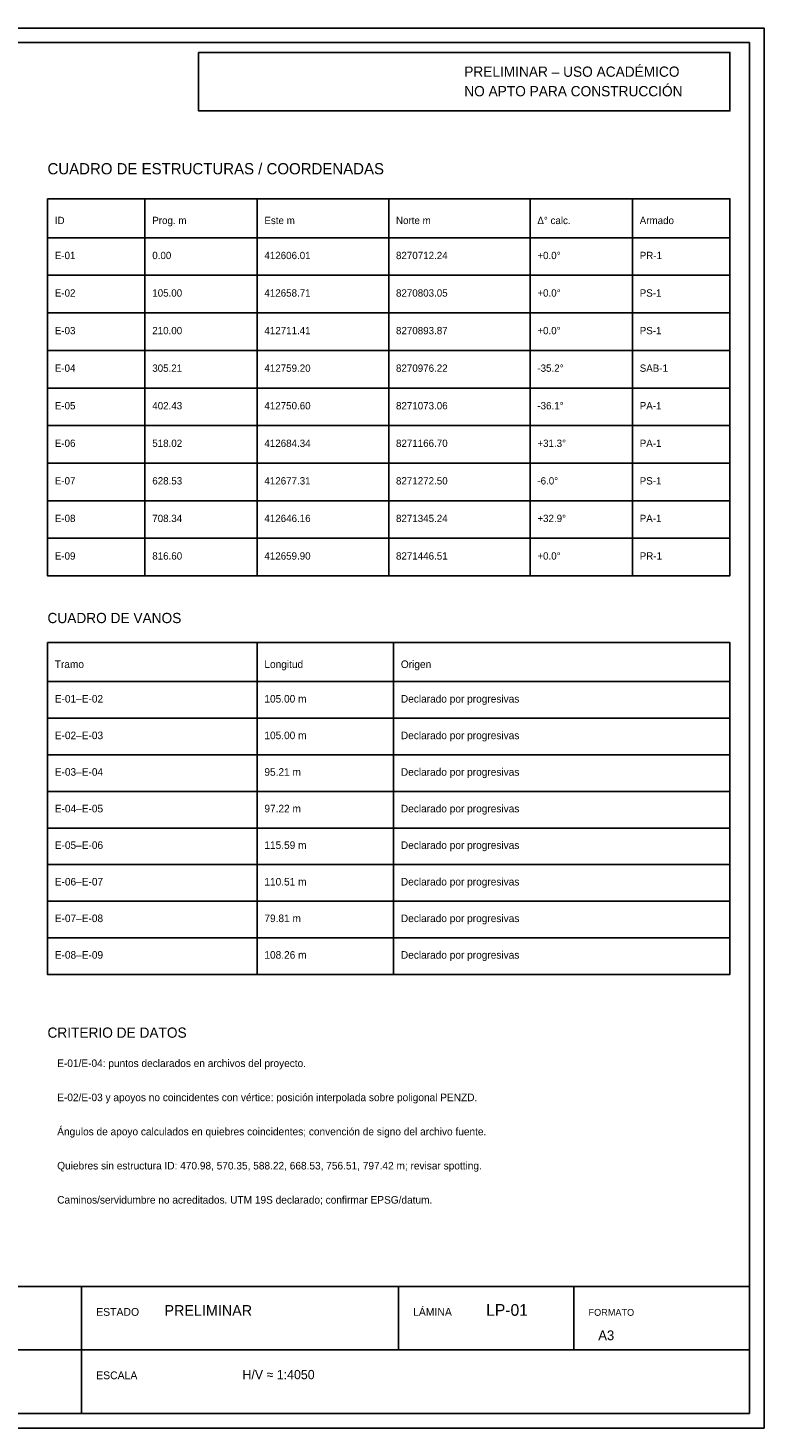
# Paper-space layout 'A3_PRELIMINAR' of a CAD drawing. Header units: metres. Extents: x 5 to 415, y 5 to 292.
# Tile 2 of 2: x 264 to 415, y 5 to 292. Entities that reach past the tile are written whole.
import ezdxf

# ---------------------------------------------------------------- set-up
doc = ezdxf.new("R2010")
doc.units = ezdxf.units.M
for name, color, linetype, lineweight, true_color in [('SHEET', 7, 'Continuous', 25, 0x172554), ('SHEET_PENDING', 7, 'Continuous', 25, 0xb91c1c), ('SHEET_TABLE', 7, 'Continuous', 25, 0x334155), ('SHEET_TEXT', 7, 'Continuous', 25, 0x172554)]:
    doc.layers.add(name, color=color, linetype=linetype, lineweight=lineweight, true_color=true_color)

psp = doc.layouts.new('A3_PRELIMINAR')

# ---------------------------------------------------------------- linework, layer by layer
at = {"layer": 'SHEET'}
for p, q in [((275, 34), (275, 8)), ((340, 34), (340, 21)), ((376, 34), (376, 21)), ((8, 21), (412, 21))]:
    psp.add_line(p, q, dxfattribs=at)
for points in [[(5, 292), (415, 292), (415, 5), (5, 5)], [(8, 289), (412, 289), (412, 8), (8, 8)], [(8, 34), (412, 34), (412, 8), (8, 8)]]:
    psp.add_lwpolyline(points, close=True, dxfattribs=at)
at = {"layer": 'SHEET_PENDING'}
psp.add_lwpolyline([(299, 287), (408, 287), (408, 275), (299, 275)], close=True, dxfattribs=at)
at = {"layer": 'SHEET_TABLE'}
for p, q in [((288, 257), (288, 179.7)), ((311, 257), (311, 179.7)), ((338, 257), (338, 179.7)), ((367, 257), (367, 179.7)), ((388, 257), (388, 179.7)), ((268, 241.3), (408, 241.3)), ((268, 233.6), (408, 233.6)), ((268, 225.9), (408, 225.9)), ((268, 218.2), (408, 218.2)), ((268, 210.5), (408, 210.5)), ((268, 202.8), (408, 202.8)), ((268, 195.1), (408, 195.1)), ((268, 187.4), (408, 187.4)), ((268, 179.7), (408, 179.7)), ((311, 166), (311, 98)), ((339, 166), (339, 98)), ((268, 150.5), (408, 150.5)), ((268, 143), (408, 143)), ((268, 135.5), (408, 135.5)), ((268, 128), (408, 128)), ((268, 120.5), (408, 120.5)), ((268, 113), (408, 113)), ((268, 105.5), (408, 105.5)), ((268, 98), (408, 98))]:
    psp.add_line(p, q, dxfattribs=at)
for points in [[(268, 257), (408, 257), (408, 179.7), (268, 179.7)], [(268, 257), (408, 257), (408, 249), (268, 249)], [(268, 166), (408, 166), (408, 98), (268, 98)], [(268, 166), (408, 166), (408, 158), (268, 158)]]:
    psp.add_lwpolyline(points, close=True, dxfattribs=at)

# ---------------------------------------------------------------- texts
at = {"layer": 'SHEET_PENDING'}
for s, height, p in [('PRELIMINAR – USO ACADÉMICO', 2.1, (353.5, 282)), ('NO APTO PARA CONSTRUCCIÓN', 2.1, (353.5, 278)), ('PRELIMINAR', 2.2, (292, 28))]:
    psp.add_text(s, height=height, dxfattribs=at).set_placement(p)
at = {"layer": 'SHEET_TEXT'}
for s, height, p in [('CUADRO DE ESTRUCTURAS / COORDENADAS', 2.3, (268, 262)), ('ID', 1.5, (269.5, 251.8)), ('Prog. m', 1.5, (289.5, 251.8)), ('Este m', 1.5, (312.5, 251.8)), ('Norte m', 1.5, (339.5, 251.8)), ('Δ° calc.', 1.5, (368.5, 251.8)), ('Armado', 1.5, (389.5, 251.8)), ('E-01', 1.5, (269.5, 244.62)), ('0.00', 1.5, (289.5, 244.62)), ('412606.01', 1.5, (312.5, 244.62)), ('8270712.24', 1.5, (339.5, 244.62)), ('+0.0°', 1.5, (368.5, 244.62)), ('PR-1', 1.5, (389.5, 244.62)), ('E-02', 1.5, (269.5, 236.93)), ('105.00', 1.5, (289.5, 236.93)), ('412658.71', 1.5, (312.5, 236.93)), ('8270803.05', 1.5, (339.5, 236.93)), ('+0.0°', 1.5, (368.5, 236.93)), ('PS-1', 1.5, (389.5, 236.93)), ('E-03', 1.5, (269.5, 229.22)), ('210.00', 1.5, (289.5, 229.22)), ('412711.41', 1.5, (312.5, 229.22)), ('8270893.87', 1.5, (339.5, 229.22)), ('+0.0°', 1.5, (368.5, 229.22)), ('PS-1', 1.5, (389.5, 229.22)), ('E-04', 1.5, (269.5, 221.52)), ('305.21', 1.5, (289.5, 221.52)), ('412759.20', 1.5, (312.5, 221.52)), ('8270976.22', 1.5, (339.5, 221.52)), ('-35.2°', 1.5, (368.5, 221.52)), ('SAB-1', 1.5, (389.5, 221.52)), ('E-05', 1.5, (269.5, 213.82)), ('402.43', 1.5, (289.5, 213.82)), ('412750.60', 1.5, (312.5, 213.82)), ('8271073.06', 1.5, (339.5, 213.82)), ('-36.1°', 1.5, (368.5, 213.82)), ('PA-1', 1.5, (389.5, 213.82)), ('E-06', 1.5, (269.5, 206.12)), ('518.02', 1.5, (289.5, 206.12)), ('412684.34', 1.5, (312.5, 206.12)), ('8271166.70', 1.5, (339.5, 206.12)), ('+31.3°', 1.5, (368.5, 206.12)), ('PA-1', 1.5, (389.5, 206.12)), ('E-07', 1.5, (269.5, 198.42)), ('628.53', 1.5, (289.5, 198.42)), ('412677.31', 1.5, (312.5, 198.42)), ('8271272.50', 1.5, (339.5, 198.42)), ('-6.0°', 1.5, (368.5, 198.42)), ('PS-1', 1.5, (389.5, 198.42)), ('+32.9°', 1.5, (368.5, 190.72)), ('E-08', 1.5, (269.5, 190.72)), ('708.34', 1.5, (289.5, 190.72)), ('412646.16', 1.5, (312.5, 190.72)), ('8271345.24', 1.5, (339.5, 190.72)), ('PA-1', 1.5, (389.5, 190.72)), ('E-09', 1.5, (269.5, 183.02)), ('816.60', 1.5, (289.5, 183.02)), ('412659.90', 1.5, (312.5, 183.02)), ('8271446.51', 1.5, (339.5, 183.02)), ('+0.0°', 1.5, (368.5, 183.02)), ('PR-1', 1.5, (389.5, 183.02)), ('CUADRO DE VANOS', 2.1, (268, 170)), ('Tramo', 1.55, (269.5, 160.8)), ('Longitud', 1.55, (312.5, 160.8)), ('Origen', 1.55, (340.5, 160.8)), ('E-01–E-02', 1.55, (269.5, 153.71)), ('105.00 m', 1.55, (312.5, 153.71)), ('Declarado por progresivas', 1.55, (340.5, 153.71)), ('E-02–E-03', 1.55, (269.5, 146.21)), ('105.00 m', 1.55, (312.5, 146.21)), ('Declarado por progresivas', 1.55, (340.5, 146.21)), ('E-03–E-04', 1.55, (269.5, 138.71)), ('95.21 m', 1.55, (312.5, 138.71)), ('Declarado por progresivas', 1.55, (340.5, 138.71)), ('E-04–E-05', 1.55, (269.5, 131.21)), ('97.22 m', 1.55, (312.5, 131.21)), ('Declarado por progresivas', 1.55, (340.5, 131.21)), ('E-05–E-06', 1.55, (269.5, 123.71)), ('115.59 m', 1.55, (312.5, 123.71)), ('Declarado por progresivas', 1.55, (340.5, 123.71)), ('E-06–E-07', 1.55, (269.5, 116.21)), ('110.51 m', 1.55, (312.5, 116.21)), ('Declarado por progresivas', 1.55, (340.5, 116.21)), ('E-07–E-08', 1.55, (269.5, 108.71)), ('79.81 m', 1.55, (312.5, 108.71)), ('Declarado por progresivas', 1.55, (340.5, 108.71)), ('E-08–E-09', 1.55, (269.5, 101.21)), ('108.26 m', 1.55, (312.5, 101.21)), ('Declarado por progresivas', 1.55, (340.5, 101.21)), ('CRITERIO DE DATOS', 2.1, (268, 85)), ('E-01/E-04: puntos declarados en archivos del proyecto.', 1.55, (270, 79)), ('E-02/E-03 y apoyos no coincidentes con vértice: posición interpolada sobre poligonal PENZD.', 1.55, (270, 72)), ('Ángulos de apoyo calculados en quiebres coincidentes; convención de signo del archivo fuente.', 1.55, (270, 65)), ('Quiebres sin estructura ID: 470.98, 570.35, 588.22, 668.53, 756.51, 797.42 m; revisar spotting.', 1.55, (270, 58)), ('Caminos/servidumbre no acreditados. UTM 19S declarado; confirmar EPSG/datum.', 1.55, (270, 51)), ('ESTADO', 1.6, (278, 28)), ('LÁMINA', 1.6, (343, 28)), ('LP-01', 2.4, (358, 28)), ('FORMATO', 1.4, (379, 28)), ('A3', 2, (381, 23)), ('ESCALA', 1.6, (278, 15)), ('H/V ≈ 1:4050', 1.9, (308, 15))]:
    psp.add_text(s, height=height, dxfattribs=at).set_placement(p)

doc.saveas('drawing.dxf')
